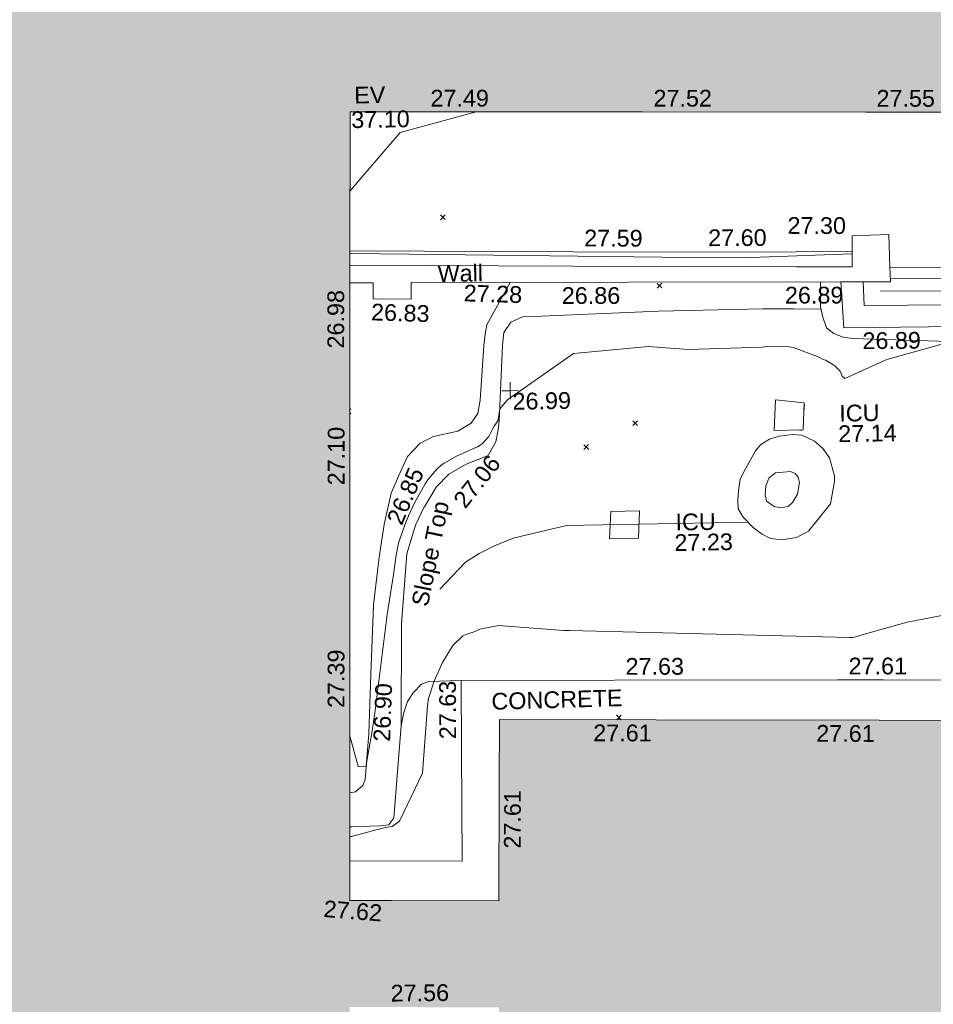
# Model space of a CAD drawing. Header units: millimetres. Extents: x -287732 to 520720, y -88450 to 287754.
# Tile 185 of 256: x -85469 to -64987, y 129546 to 151616. Entities that reach past the tile are written whole.
import ezdxf

# ---------------------------------------------------------------- set-up
doc = ezdxf.new("R2010")
doc.units = ezdxf.units.MM
doc.linetypes.add('IMPORT-UG_ELEC_STREET LIGHTING_QLB2 _2_', pattern=[2700, 1500, -300, 0, -250, 150, -300, 0, -200])
for name, color, linetype, lineweight, true_color in [('00_UAV_BUILDING_OUTLINE', 5, 'Continuous', 9, 0x0000ff), ('00_UAV_CONCRETE', 9, 'Continuous', 9, 0x808080), ('00_UAV_EAVE', 7, 'Continuous', 9, 0x666666), ('00_UAV_FORM_LINES', 7, 'Continuous', 9, 0x666666), ('00_UAV_LEVEL_SPOT', 7, 'Continuous', 9, 0x666666), ('00_UAV_SERV_IC', 5, 'Continuous', 9, 0x0000ff), ('00_UAV_SLOPE_BOTTOM', 30, 'Continuous', 9, 0xff7f00), ('00_UAV_SLOPE_TOP', 40, 'Continuous', 9, 0xffbf00), ('00_UAV_STEPS', 7, 'Continuous', 9, 0x666666), ('00_UAV_WALL', 7, 'Continuous', 9, 0x7c00a5), ('01_DTM_CONTOUR_MJR', 7, 'Continuous', 9, 0x7f3f00), ('01_DTM_CONTOUR_MNR', 7, 'Continuous', 9, 0xa5a552), ('12333-PUM-2D-U-0001-C01 - Rev2_REVIT IMPORT_dwg', 7, 'Continuous', 9, 0x767676), ('A_RHA_Line', 7, 'Continuous', 9, 0x00a600), ('PUM-UNIDENTIFIED UTILITIES-MH', 7, 'Continuous', 9, 0x52a500)]:
    doc.layers.add(name, color=color, linetype=linetype, lineweight=lineweight, true_color=true_color)
for name, color, linetype, lineweight in [('00_UAV_SURVEY_TEXT', 7, 'Continuous', 9), ('A_RHA_Detail', 7, 'Continuous', 9), ('GEN-TEXT', 7, 'Continuous', 9)]:
    doc.layers.add(name, color=color, linetype=linetype, lineweight=lineweight)
doc.styles.add('Swis721 Lt BT_2', font='swissl.ttf', dxfattribs={"height": 375})

# ---------------------------------------------------------------- blocks, each defined once
blk = doc.blocks.new('12333-PUM-2D-U-0001-C01 - Rev2_REVIT IMPORT_dwg_UAV-2077255-Site Location Plan Proposed')
at = {"layer": '00_UAV_LEVEL_SPOT', "color": 254, "true_color": 0xcccccc, "flags": 128}
for points in [[(0, -500), (0, 0), (-500, 0)], [(500, 0), (0, 0), (0, 500)]]:
    blk.add_lwpolyline(points, dxfattribs=at)
blk = doc.blocks.new('12333-PUM-2D-U-0001-C01 - Rev2_REVIT IMPORT_dwg_MGS62954_T2_Galway_ITM_3d_Rev1-2077680-Site Location Plan Proposed')
at = {"layer": '00_UAV_CONCRETE', "color": 254, "true_color": 0xcccccc, "flags": 128}
for points in [[(533826463, 725703199), (533831462, 725703090), (533834195, 725703031), (533836461, 725703003), (533837722, 725702987)], [(533843431, 725702183), (533843422, 725701201), (533840476, 725701256), (533839411, 725701265), (533837504, 725701281), (533837454, 725702310)], [(533826219, 725689526), (533828737, 725689478), (533828769, 725691959), (533828790, 725693526), (533832222, 725693472), (533837222, 725693392), (533838247, 725693376), (533842220, 725693282)]]:
    blk.add_lwpolyline(points, dxfattribs=at)
at = {"layer": '00_UAV_FORM_LINES', "color": 254, "true_color": 0xcccccc, "flags": 128}
for points in [[(533844411, 725701186), (533843880, 725700942), (533843553, 725700878), (533843260, 725700849), (533840346, 725700907), (533837690, 725701039), (533837485, 725701068), (533837279, 725701156), (533837118, 725701288), (533837026, 725701549), (533836986, 725701763), (533836994, 725702317)], [(533829882, 725701304), (533830042, 725701538), (533830303, 725701651), (533830731, 725701655), (533833354, 725701727), (533835691, 725701732), (533836383, 725701721), (533836997, 725701702)], [(533835280, 725696957), (533831211, 725696956), (533830006, 725696690), (533829590, 725696530), (533829241, 725696362), (533828930, 725696175), (533828344, 725695577)], [(533827424, 725692532), (533827492, 725692832), (533827579, 725693077), (533827703, 725693263), (533827898, 725693457), (533828056, 725693515), (533828790, 725693526)]]:
    blk.add_lwpolyline(points, dxfattribs=at)
for points in [[(533837138, 725697338), (533836633, 725696736), (533836362, 725696596), (533836038, 725696552), (533835775, 725696582), (533835576, 725696691), (533835397, 725696834), (533835171, 725697073), (533835065, 725697265), (533835056, 725697466), (533835076, 725697663), (533835120, 725697930), (533835241, 725698157), (533835474, 725698554), (533835597, 725698699), (533835791, 725698813), (533836014, 725698878), (533836307, 725698911), (533836519, 725698889), (533836802, 725698746), (533836986, 725698580), (533837134, 725698367), (533837233, 725697968), (533837230, 725697836)], [(533836401, 725697567), (533836287, 725697383), (533836185, 725697294), (533836019, 725697265), (533835868, 725697301), (533835700, 725697420), (533835677, 725697572), (533835689, 725697762), (533835765, 725697936), (533835914, 725698056), (533836250, 725698076), (533836355, 725698032), (533836417, 725697949), (533836445, 725697827)]]:
    blk.add_lwpolyline(points, close=True, dxfattribs=at)
at = {"layer": '00_UAV_SERV_IC', "color": 254, "true_color": 0xcccccc}
for p, q in [((533835902, 725699006), (533835940, 725699692)), ((533835940, 725699692), (533836588, 725699615)), ((533836550, 725699006), (533836588, 725699615)), ((533836550, 725699006), (533835902, 725699006)), ((533832168, 725696644), (533832206, 725697253)), ((533832206, 725697253), (533832854, 725697253)), ((533832816, 725696644), (533832854, 725697253)), ((533832816, 725696644), (533832168, 725696644))]:
    blk.add_line(p, q, dxfattribs=at)
at = {"layer": '00_UAV_SLOPE_BOTTOM', "color": 254, "true_color": 0xcccccc, "flags": 128}
blk.add_lwpolyline([(533830044, 725702426), (533829502, 725701485), (533829462, 725701277), (533829427, 725701026), (533829320, 725699803), (533829268, 725699501), (533829110, 725699289), (533828809, 725699117), (533828259, 725699002), (533827962, 725698862), (533827676, 725698571), (533827674, 725698567), (533827466, 725698131), (533827295, 725697749), (533827123, 725697048), (533827000, 725696318), (533826851, 725695251), (533826767, 725693696), (533826695, 725692371), (533826594, 725691340), (533826543, 725691208), (533826375, 725691071), (533826246, 725691052)], dxfattribs=at)
at = {"layer": '00_UAV_SLOPE_TOP', "color": 254, "true_color": 0xcccccc}
blk.add_line((533826232, 725690268), (533826263, 725690274), dxfattribs=at)
at = {"layer": '00_UAV_SLOPE_TOP', "color": 254, "true_color": 0xcccccc, "flags": 128}
for points in [[(533827424, 725692532), (533827470, 725694814), (533827617, 725696382), (533827824, 725697025), (533828028, 725697431), (533828030, 725697434), (533828303, 725697865), (533828589, 725698156), (533828982, 725698368), (533829477, 725698555), (533829658, 725698860), (533829717, 725699129), (533829743, 725699318), (533829842, 725701021), (533829882, 725701304)], [(533826232, 725690286), (533826918, 725690295), (533827107, 725690321), (533827224, 725690475), (533827424, 725692532)]]:
    blk.add_lwpolyline(points, dxfattribs=at)
at = {"layer": '00_UAV_STEPS', "color": 254, "true_color": 0xcccccc}
for p, q in [((533838561, 725702616), (533842650, 725702528)), ((533838564, 725702370), (533842640, 725702272)), ((533838334, 725702094), (533842819, 725701999))]:
    blk.add_line(p, q, dxfattribs=at)
at = {"layer": '00_UAV_STEPS', "color": 254, "true_color": 0xcccccc, "flags": 128}
blk.add_lwpolyline([(533842637, 725702199), (533842825, 725702195), (533842812, 725701721), (533837964, 725701771), (533837951, 725702302), (533838565, 725702292), (533838561, 725702616)], dxfattribs=at)
at = {"layer": '00_UAV_WALL', "color": 254, "true_color": 0xcccccc, "flags": 128}
blk.add_lwpolyline([(533826457, 725702872), (533831456, 725702769), (533836455, 725702666), (533837717, 725702640), (533837727, 725703339), (533838551, 725703353), (533838561, 725702616), (533838565, 725702292), (533837951, 725702302), (533837694, 725702306), (533837454, 725702310), (533832694, 725702384), (533827825, 725702461), (533827823, 725702331), (533827818, 725702092), (533826963, 725702109), (533826970, 725702474), (533826450, 725702482)], dxfattribs=at)
at = {"layer": '01_DTM_CONTOUR_MJR', "color": 254, "true_color": 0xcccccc, "flags": 128}
for points in [[(533826228, 725690058), (533826249, 725690061), (533826848, 725690221), (533827043, 725690261), (533827185, 725690282), (533827351, 725690394), (533827883, 725691460), (533828020, 725692968), (533828049, 725693131), (533828180, 725693520), (533828374, 725693933), (533828618, 725694314), (533828843, 725694526), (533828955, 725694565), (533829076, 725694604), (533829229, 725694668), (533829648, 725694745), (533831105, 725694607), (533831236, 725694599), (533837509, 725694337), (533837582, 725694337), (533837679, 725694353), (533837767, 725694381), (533838807, 725694656), (533839784, 725694830)], [(533826487, 725704534), (533827635, 725705833), (533829346, 725706261)], [(533837721, 725702930), (533835446, 725702891), (533833452, 725702935), (533827793, 725703096), (533826462, 725703135)]]:
    blk.add_lwpolyline(points, dxfattribs=at)
at = {"layer": '01_DTM_CONTOUR_MNR', "color": 254, "true_color": 0xcccccc, "flags": 128}
blk.add_lwpolyline([(533826269, 725692325), (533826445, 725691634), (533826620, 725691630), (533826766, 725692387), (533826837, 725692829), (533827153, 725695035), (533827309, 725695923), (533827380, 725696357), (533827436, 725696626), (533827587, 725697037), (533827670, 725697234), (533827810, 725697525), (533827870, 725697630), (533828057, 725697946), (533828134, 725698058), (533828329, 725698278), (533828416, 725698353), (533828494, 725698405), (533828768, 725698555), (533828923, 725698620), (533829245, 725698757), (533829348, 725698821), (533829502, 725698984), (533829599, 725699162), (533829625, 725699208), (533829710, 725699332), (533829715, 725699349), (533829760, 725699600), (533829945, 725699804), (533831432, 725700812), (533833117, 725700935), (533834003, 725700850), (533835665, 725700880), (533835719, 725700882), (533835785, 725700886), (533836270, 725700874), (533836359, 725700859), (533836901, 725700646), (533837029, 725700578), (533837078, 725700557), (533837218, 725700474), (533837290, 725700421), (533837405, 725700306), (533837450, 725700196), (533837502, 725700143), (533838452, 725700553), (533839910, 725700930)], dxfattribs=at)
at = {"xscale": 0.375, "yscale": 0.375, "zscale": 0.375}
blk.add_blockref('12333-PUM-2D-U-0001-C01 - Rev2_REVIT IMPORT_dwg_UAV-2077255-Site Location Plan Proposed', (533830000, 725700000), dxfattribs=at)
at = {"layer": '00_UAV_BUILDING_OUTLINE', "color": 251, "true_color": 0x666666, "char_height": 375, "width": 1495.9, "attachment_point": 1, "line_spacing_factor": 1.005062, "style": 'Swis721 Lt BT_2'}
for s, insert, rotation in [('27.49', (533828330, 725706775), 358.9762), ('27.52', (533833329, 725706686), 358.9762), ('27.55', (533838328, 725706596), 358.9762), ('26.98', (533825919, 725701017), 88.9762), ('27.10', (533825874, 725697951), 88.9762), ('27.39', (533825785, 725692960), 88.9762), ('27.61', (533831731, 725692486), 358.8743), ('27.61', (533836730, 725692388), 358.8743), ('27.61', (533829681, 725689740), 88.8743), ('27.62', (533825635, 725688653), 354.5274), ('27.56', (533827085, 725686731), 359.6444)]:
    blk.add_mtext(s, dxfattribs=dict(at, insert=insert, rotation=rotation))
at = {"layer": '00_UAV_CONCRETE', "color": 251, "true_color": 0x666666, "char_height": 375, "width": 1495.9, "attachment_point": 1, "line_spacing_factor": 1.005062, "style": 'Swis721 Lt BT_2'}
for s, insert, rotation in [('27.59', (533831722, 725703580), 358.7549), ('27.60', (533834499, 725703536), 359.2846), ('26.89', (533837916, 725701168), 359.518), ('27.63', (533832480, 725693963), 359.0913), ('27.61', (533837479, 725693884), 359.0913), ('27.63', (533828277, 725692216), 89.2499)]:
    blk.add_mtext(s, dxfattribs=dict(at, insert=insert, rotation=rotation))
at = {"layer": '00_UAV_EAVE', "char_height": 375, "attachment_point": 1, "line_spacing_factor": 1.005062, "style": 'Swis721 Lt BT_2'}
for s, insert, width in [('EV', (533826618, 725706871), 736.08), ('37.10', (533826543, 725706321), 1495.9)]:
    blk.add_mtext(s, dxfattribs=dict(at, insert=insert, width=width))
at = {"layer": '00_UAV_LEVEL_SPOT', "insert": (533830048, 725699947), "char_height": 375, "width": 1495.9, "attachment_point": 1, "line_spacing_factor": 1.005062, "style": 'Swis721 Lt BT_2'}
blk.add_mtext('26.99', dxfattribs=at)
at = {"layer": '00_UAV_SERV_IC', "color": 251, "true_color": 0x666666, "char_height": 375, "attachment_point": 1, "line_spacing_factor": 1.005062, "style": 'Swis721 Lt BT_2'}
for s, insert, width in [('ICU', (533837367, 725699552), 1021.01), ('27.14', (533837335, 725699093), 1495.9), ('ICU', (533833653, 725697176), 1021.01), ('27.23', (533833621, 725696717), 1495.9)]:
    blk.add_mtext(s, dxfattribs=dict(at, insert=insert, width=width))
at = {"layer": '00_UAV_SLOPE_BOTTOM', "color": 251, "true_color": 0x666666, "char_height": 375, "width": 1495.9, "attachment_point": 1, "line_spacing_factor": 1.005062, "style": 'Swis721 Lt BT_2'}
for s, insert, rotation in [('26.85', (533827172, 725697157), 66.2188), ('26.90', (533826795, 725692195), 86.8995)]:
    blk.add_mtext(s, dxfattribs=dict(at, insert=insert, rotation=rotation))
at = {"layer": '00_UAV_SLOPE_TOP', "color": 251, "true_color": 0x666666, "char_height": 375, "attachment_point": 1, "line_spacing_factor": 1.005062, "style": 'Swis721 Lt BT_2'}
for s, insert, width, rotation in [('27.06', (533828656, 725697591), 1495.9, 50.447), ('Slope Top', (533827700, 725695256), 2763.86, 77.3561)]:
    blk.add_mtext(s, dxfattribs=dict(at, insert=insert, width=width, rotation=rotation))
at = {"layer": '00_UAV_SURVEY_TEXT', "color": 251, "true_color": 0x666666, "insert": (533829455, 725693230), "char_height": 375, "width": 3286.24, "attachment_point": 1, "rotation": 0.6233, "line_spacing_factor": 1.005062, "style": 'Swis721 Lt BT_2'}
blk.add_mtext('CONCRETE', dxfattribs=at)
at = {"layer": '00_UAV_WALL', "color": 251, "true_color": 0x666666, "char_height": 375, "attachment_point": 1, "line_spacing_factor": 1.005062, "style": 'Swis721 Lt BT_2'}
for s, insert, width, rotation in [('27.30', (533836284, 725703782), 1495.9, 358.8192), ('Wall', (533828418, 725702839), 1130.24, 359.9331), ('27.28', (533829005, 725702396), 1495.9, 357.2795), ('26.86', (533831196, 725702299), 1495.9, 359.0988), ('26.89', (533836198, 725702220), 1495.9, 359.0988), ('26.83', (533826922, 725702006), 1495.9, 357.2795)]:
    blk.add_mtext(s, dxfattribs=dict(at, insert=insert, width=width, rotation=rotation))
blk = doc.blocks.new('12333-PUM-2D-U-0001-C01 - Rev2_REVIT IMPORT_dwg-1620468-Site Location Plan Proposed')
at = {"layer": 'GEN-TEXT', "color": 253, "true_color": 0xaaaaaa}
for p, q in [((187424, 88006), (187530, 88112)), ((187530, 88006), (187424, 88112)), ((192254, 86388), (192360, 86494)), ((192360, 86388), (192254, 86494)), ((185338, 83693), (185319, 83712)), ((185320, 83780), (185338, 83799)), ((191654, 83318), (191760, 83424)), ((191760, 83318), (191654, 83424)), ((190550, 82800), (190656, 82906)), ((190656, 82800), (190550, 82906)), ((191276, 76729), (191176, 76829)), ((191185, 76731), (191282, 76829))]:
    blk.add_line(p, q, dxfattribs=at)
at = {"layer": 'PUM-UNIDENTIFIED UTILITIES-MH', "color": 9, "true_color": 0xc5e1aa}
for p, q in [((195496, 83565), (195514, 83712)), ((195390, 83151), (195443, 83144))]:
    blk.add_line(p, q, dxfattribs=at)
blk.add_blockref('12333-PUM-2D-U-0001-C01 - Rev2_REVIT IMPORT_dwg_MGS62954_T2_Galway_ITM_3d_Rev1-2077680-Site Location Plan Proposed', (-533641080, -725615854))

msp = doc.modelspace()

# ---------------------------------------------------------------- hatches: boundary and pattern name
at = {"layer": 'A_RHA_Detail', "true_color": 0xc0c0c0}
h = msp.add_hatch(color=9, dxfattribs=at)
h.paths.add_polyline_path([(-80881, -68503), (-80401, -68483), (-80401, -62985), (-24475, -63009), (-24456, -50840), (-36623, -50832), (-36623, -44229), (-50959, -44218), (-50959, -42574), (-54564, -42571), (-54566, -45054), (-92409, -45027), (-92412, -49202), (-100062, -49202), (-100052, -64853), (-86121, -64853), (-86092, -62958), (-84861, -62958), (-84855, -68240), (-80871, -68240)])
h.paths.add_polyline_path([(-137239, -68462), (-132720, -68433), (-132847, -62850), (-130455, -62917), (-130498, -61356), (-117581, -61423), (-117492, -49184), (-125137, -49178), (-125134, -45033), (-163007, -45006), (-163007, -44090), (-163124, -44090), (-163123, -42384), (-166564, -42384), (-166565, -44044), (-193158, -44025), (-193195, -62864), (-137270, -62917), (-137254, -65680)])
h.paths.add_polyline_path([(120311, -32334), (120312, -31611), (133451, -31638), (133469, -19718), (121296, -19692), (121320, -8191), (112277, -8172), (112263, -14811), (78286, -14740), (78293, -8167), (75242, -8161), (69356, -8153), (69354, -9157), (68373, -9155), (68373, -13706), (69334, -13708), (69325, -16250), (66623, -16250), (66620, -17995), (65989, -17995), (65985, -19731), (57152, -19712), (57127, -31560), (70278, -31587), (70278, -32272), (78264, -32285), (78267, -31020), (112336, -31091), (112336, -32318), (119781, -32333)])
h.paths.add_polyline_path([(7504, -1791), (15482, -674), (15484, 148), (56188, 206), (56156, 14338), (18017, 14236), (17968, 34313), (21727, 34324), (21709, 40608), (18010, 40608), (17996, 45484), (9770, 45421), (3966, 45447), (3985, 14177), (1023, 14177), (-277, 14191), (-232, 5968), (-226, 194), (553, 183), (7478, 143), (7489, -674)])
h.paths.add_polyline_path([(77756, 53), (77730, 1700), (94464, 1660), (94606, 17991), (88810, 18015), (88800, 14437), (69414, 14458), (69377, 100), (75242, 67)])
h.paths.add_polyline_path([(61252, 46454), (105775, 46473), (105768, 61853), (92285, 61853), (92309, 65784), (96107, 65768), (96060, 75209), (101085, 75072), (104988, 74765), (108404, 74364), (112009, 73787), (115645, 73050), (116891, 72762), (120209, 71893), (120865, 71704), (124136, 70670), (127436, 69481), (127820, 69395), (128274, 69332), (128732, 69307), (129190, 69320), (129645, 69372), (130095, 69461), (130535, 69588), (130963, 69751), (131376, 69950), (131771, 70182), (132163, 70461), (132496, 70742), (132821, 71065), (133117, 71414), (133384, 71787), (133617, 72179), (133817, 72591), (133983, 73018), (134112, 73458), (134204, 73907), (134258, 74362), (134273, 74820), (134251, 75277), (134190, 75731), (134091, 76179), (133955, 76617), (133783, 77041), (133576, 77450), (133336, 77840), (133064, 78209), (132762, 78554), (132432, 78872), (132077, 79161), (131698, 79420), (131300, 79646), (131094, 79746), (132146, 83110), (122788, 86283), (121604, 82800), (117096, 83871), (116842, 83526), (116121, 91222), (110238, 91274), (110194, 90435), (104988, 90486), (104973, 94310), (103746, 94310), (103840, 122852), (96365, 122932), (96350, 123952), (104556, 123902), (104607, 120249), (125503, 120134), (125662, 137657), (114480, 137699), (114382, 129150), (104644, 129188), (104578, 126217), (101184, 126159), (101265, 135959), (89967, 135989), (89928, 125824), (93631, 125841), (93581, 122932), (88697, 122905), (88679, 95739), (86378, 95739), (86378, 96178), (83280, 96201), (83274, 95736), (70170, 95733), (70166, 96272), (66675, 96257), (66655, 95756), (65785, 95756), (65888, 117471), (53473, 117488), (53434, 98570), (40649, 98570), (40610, 94406), (38854, 94410), (38849, 89464), (40612, 89518), (40665, 86258), (38372, 86306), (38370, 76901), (50938, 76944), (50923, 74599), (56485, 74589), (56485, 75195), (92465, 75233), (92646, 71767), (89811, 69363), (85313, 69361), (85313, 66907), (75210, 66903), (75210, 63816), (70819, 63816), (70819, 64253), (69457, 64253), (69456, 66902), (61303, 66899), (61305, 63970), (70500, 63970), (70500, 61853), (61246, 61849), (61252, 46656)])
h.paths.add_polyline_path([(-17153, 48569), (-17153, 60770), (-29363, 60775), (-29363, 67399), (-43507, 67405), (-43489, 69093), (-45766, 69109), (-45794, 67405), (-47272, 67404), (-47272, 66455), (-86005, 66469), (-86007, 60522), (-92663, 60522), (-92665, 50184), (-79752, 50180), (-79752, 48591), (-17158, 48569)])
h.paths.add_polyline_path([(-201056, 48629), (-138378, 48635), (-138378, 50133), (-125468, 50134), (-125469, 60566), (-132187, 60566), (-132187, 66533), (-170643, 66806), (-170643, 67739), (-200340, 67489), (-200349, 60828), (-201058, 60828), (-201057, 51102)])
h.paths.add_polyline_path([(-240052, 54769), (-239444, 54811), (-239187, 54842), (-238765, 54941), (-238382, 55122), (-237990, 55355), (-237269, 55936), (-237032, 56226), (-236793, 56569), (-236555, 57004), (-236433, 57267), (-236300, 57753), (-236251, 58017), (-236236, 58516), (-236233, 58988), (-236214, 59823), (-236364, 59821), (-236634, 60698), (-236392, 61432), (-236225, 61435), (-236202, 62638), (-232564, 62639), (-232564, 63049), (-232732, 63049), (-232860, 63458), (-232732, 63914), (-232561, 63914), (-232515, 70598), (-240629, 70599), (-240630, 72351), (-246413, 72347), (-246413, 70616), (-254450, 70619), (-254455, 70754), (-254470, 73192), (-263883, 73268), (-263902, 68261), (-263715, 68260), (-263553, 67820), (-263719, 67392), (-263914, 67392), (-263957, 58634), (-260181, 58611), (-260192, 56354), (-257185, 56339), (-257213, 57093), (-257339, 57093), (-257471, 57532), (-257339, 58062), (-257203, 58064), (-257174, 58599), (-256478, 58575), (-256478, 58789), (-256013, 58912), (-255397, 58781), (-255397, 58596), (-243810, 58586), (-243805, 58352), (-243741, 57885), (-243619, 57422), (-243424, 56944), (-243247, 56608), (-243003, 56250), (-242732, 55933), (-242372, 55603), (-242141, 55425), (-241805, 55217), (-241529, 55077), (-241101, 54917), (-240836, 54841), (-240453, 54789), (-240219, 54777)])
h.paths.add_polyline_path([(40277, 59895), (40329, 69197), (36589, 69218), (36619, 74674), (32264, 74687), (32233, 69156), (11917, 69270), (11967, 78219), (29088, 78123), (29143, 88141), (15719, 88216), (15733, 90590), (4594, 90652), (4525, 78265), (10097, 78234), (10077, 74773), (4548, 74804), (4466, 60107), (19126, 60025), (19140, 62528), (31739, 62457), (31725, 59943), (38370, 59906)])
h.paths.add_polyline_path([(-246083, 72334), (-246083, 72334), (-246208, 72334)])
h.paths.add_polyline_path([(-114575, 112178), (-114575, 112178), (-114707, 115802)])
h.paths.add_polyline_path([(-154700, 101760), (-114382, 101776), (-114382, 106927), (-113756, 106927), (-113758, 111847), (-114432, 111847), (-114432, 112178), (-114575, 112178), (-114579, 121707), (-123057, 121707), (-123069, 156453), (-119381, 156454), (-119381, 160166), (-115501, 160167), (-115503, 166207), (-132412, 166600), (-132412, 166666), (-135275, 166665), (-135275, 166628), (-135911, 166628), (-135911, 166352), (-152521, 166346), (-152518, 159143), (-150699, 159118), (-150759, 122561), (-151059, 122561), (-151061, 121302), (-154138, 121373), (-154138, 121865), (-154704, 121867), (-154689, 119352), (-154746, 119352), (-154746, 118722), (-160794, 118749), (-160794, 119411), (-163852, 119422), (-163855, 118762), (-167569, 118779), (-166635, 124395), (-166930, 124500), (-167569, 124708), (-168028, 124841), (-168631, 124991), (-169238, 125117), (-169850, 125220), (-170466, 125298), (-171089, 125352), (-171704, 125381), (-172325, 125386), (-172782, 125375), (-173402, 125337), (-174110, 125263), (-174634, 125190), (-175245, 125081), (-176047, 124896), (-176665, 124725), (-177045, 124609), (-177632, 124405), (-176665, 118819), (-177559, 118822), (-177662, 125263), (-176365, 126543), (-159462, 126320), (-157058, 128609), (-157061, 136153), (-158639, 137740), (-159352, 137740), (-161634, 140201), (-168728, 140257), (-171035, 137943), (-174184, 137943), (-176460, 140292), (-177342, 140292), (-177342, 140358), (-183429, 140356), (-185922, 137917), (-185922, 131757), (-186907, 131757), (-187725, 130810), (-187724, 127376), (-186481, 126305), (-186479, 122327), (-185176, 121059), (-180304, 121059), (-180304, 118802), (-193555, 118802), (-193555, 133118), (-192594, 133118), (-192594, 134201), (-192225, 134201), (-192226, 136615), (-192595, 136615), (-192595, 137734), (-193589, 137734), (-193589, 147475), (-193163, 147493), (-192766, 147531), (-192360, 147590), (-192200, 147617), (-191883, 147683), (-191569, 147762), (-191258, 147853), (-190829, 148002), (-190648, 148071), (-190350, 148198), (-190057, 148336), (-189770, 148486), (-189405, 148698), (-189133, 148873), (-188868, 149059), (-188610, 149255), (-188355, 149465), (-188080, 149714), (-187885, 149902), (-187546, 150266), (-187446, 150378), (-187241, 150629), (-187046, 150888), (-186862, 151154), (-186546, 151670), (-186524, 151707), (-163675, 151670), (-163688, 148134), (-157304, 148136), (-157304, 155760), (-157557, 155765), (-157556, 166678), (-187009, 166700), (-187013, 162054), (-188707, 162045), (-188706, 155022), (-188738, 154651), (-188799, 154283), (-188857, 154035), (-188966, 153679), (-189103, 153333), (-189266, 152998), (-189455, 152677), (-189645, 152421), (-189917, 152104), (-190213, 151809), (-190531, 151539), (-190869, 151294), (-191225, 151076), (-191598, 150887), (-192093, 150683), (-192519, 150562), (-192904, 150482), (-193187, 150441), (-193594, 150407), (-193595, 151460), (-205369, 151455), (-205354, 113350), (-207187, 113349), (-207184, 105991), (-205313, 105991), (-205311, 101770), (-175489, 101781), (-175489, 110890), (-154703, 110898), (-154700, 102692)])
h.paths.add_polyline_path([(193736, 113048), (208865, 114991), (208976, 114127), (216448, 115086), (216039, 118272), (232649, 120405), (233426, 114352), (240632, 115278), (239855, 121330), (256407, 123456), (257092, 118089), (264572, 119041), (261878, 138525), (259179, 138222), (259197, 137439), (254686, 136897), (255413, 131315), (240853, 129522), (239771, 137919), (240650, 138010), (240062, 142777), (239166, 142685), (237631, 151018), (266173, 154561), (271297, 142612), (276532, 144861), (274942, 148528), (302075, 160135), (300216, 164320), (301528, 164907), (300405, 167478), (299017, 166946), (295627, 174519), (294333, 177537), (287289, 174519), (289428, 169661), (272957, 162557), (271943, 164897), (267016, 162764), (268502, 159357), (265200, 157946), (226856, 153147), (227510, 148852), (228281, 141179), (227302, 141050), (227895, 136433), (228749, 136524), (229602, 128024), (217691, 126494), (217642, 126874), (215139, 126553), (215195, 126113), (215016, 126090), (214841, 127450), (192259, 124549), (193486, 114991)])
h.paths.add_polyline_path([(-78076, 117606), (-78076, 117610), (-78070, 129486), (-74723, 129478), (-74723, 125436), (-48016, 125380), (-47997, 135873), (-61198, 135902), (-74715, 135924), (-74724, 131865), (-78070, 131873), (-78063, 149550), (-58292, 149542), (-58292, 148946), (-37708, 148938), (-37703, 159740), (-44148, 159743), (-44148, 162961), (-49830, 162961), (-49831, 160632), (-78494, 160644), (-78494, 161615), (-78739, 161615), (-78692, 168188), (-90845, 168127), (-90963, 152687), (-89065, 152686), (-89080, 117610), (-78375, 117606)])
h.paths.add_polyline_path([(69255, 129236), (69260, 136168), (86068, 136131), (86009, 164703), (58790, 164724), (58790, 170119), (54460, 170122), (54457, 166153), (47042, 166159), (47041, 164669), (39173, 164675), (39173, 164079), (17015, 164095), (17002, 147267), (12660, 147267), (12654, 139138), (17031, 139135), (17025, 129935), (39191, 129919), (39191, 129258), (69014, 129236)])
h.paths.add_polyline_path([(39266, 139468), (33051, 139484), (33088, 153428), (39278, 153412), (39278, 152830), (43058, 152820), (43025, 140093), (39267, 140093)])
h.paths.add_polyline_path([(1980, 189123), (18699, 189180), (18678, 195254), (24349, 195273), (24335, 199551), (28830, 199566), (28798, 208816), (24335, 208806), (24334, 209113), (16812, 209088), (16807, 208844), (6772, 208809), (6797, 201489), (-8471, 201437), (-8471, 200429), (-11856, 200418), (-11824, 190892), (-7615, 190907), (-7615, 190171), (-4609, 190169), (-4608, 190917), (1973, 190939), (1977, 189837)])
h.paths.add_polyline_path([(-20506, 190640), (-20122, 206347), (-41550, 207015), (-41462, 210450), (-31391, 210152), (-31079, 223863), (-44305, 224231), (-44491, 211866), (-47510, 211943), (-47723, 203659), (-47076, 203635), (-47175, 199532), (-46801, 199520), (-46874, 195479), (-44600, 195425), (-44686, 192243), (-38074, 192136), (-38104, 191127), (-21538, 190669)])
h.paths.add_polyline_path([(16801, 195962), (9657, 196015), (9644, 199514), (11632, 199486), (11632, 203322), (16807, 203391), (16801, 195984)])
h.paths.add_polyline_path([(122085, 200536), (122088, 206386), (125211, 206386), (125211, 206646), (126203, 206646), (126203, 207041), (130401, 206979), (130444, 209883), (126203, 209946), (126203, 214624), (127365, 214624), (127365, 225380), (126160, 225380), (126207, 241475), (119483, 241496), (119479, 246182), (109944, 246175), (109953, 233033), (115001, 233033), (115000, 208653), (112026, 208653), (112024, 200539), (122025, 200536)])
h.paths.add_polyline_path([(30087, 200987), (38031, 201029), (38031, 202923), (38110, 202923), (38067, 208828), (38013, 208828), (38012, 209013), (30045, 208970), (30077, 202923)])
h.paths.add_polyline_path([(195986, 205662), (202897, 206052), (202677, 209946), (195766, 209555)])
h.paths.add_polyline_path([(-91652, 206393), (-79454, 206433), (-79629, 238246), (-68904, 238215), (-68919, 246313), (-68919, 246314), (-68757, 246313), (-68755, 246639), (-79620, 246651), (-79607, 247344), (-82155, 247318), (-82155, 247488), (-91641, 247473), (-91639, 246846), (-131470, 246641), (-131470, 250160), (-142857, 250177), (-142864, 246220), (-165119, 246272), (-165040, 253908), (-178677, 253930), (-178700, 238177), (-138599, 238209), (-138548, 206628), (-126647, 206572), (-126667, 234826), (-124963, 234826), (-124969, 234688), (-91596, 234664), (-91651, 207156)])
h.paths.add_polyline_path([(142124, 209114), (152768, 209127), (152745, 227013), (142101, 226999), (142122, 210583)])
h.paths.add_polyline_path([(168999, 209275), (169027, 226860), (161687, 226877), (161648, 209291), (168847, 209275)])
h.paths.add_polyline_path([(49761, 218477), (49794, 223316), (41274, 223363), (41274, 223291), (32187, 223352), (32202, 225553), (20082, 225635), (20035, 218708), (31566, 218630), (31566, 218599), (49750, 218477)])
h.paths.add_polyline_path([(162362, 234154), (162367, 241590), (135261, 241631), (135249, 234198), (160249, 234157)])
h.paths.add_polyline_path([(176459, 246710), (176516, 252173), (168884, 252253), (168935, 257069), (164355, 257117), (164296, 251512), (164417, 251511), (164368, 246837), (171460, 246762)])

# ---------------------------------------------------------------- linework, layer by layer
at = {"layer": 'A_RHA_Line', "color": 7}
for p, q in [((-78064, 146109), (-78063, 149550)), ((-78063, 149550), (-76510, 149549)), ((-76510, 149549), (-71510, 149547)), ((-71510, 149547), (-66510, 149545)), ((-66510, 149545), (-61510, 149543)), ((-78065, 145854), (-78064, 146109)), ((-78067, 140929), (-78065, 145719)), ((-78065, 145719), (-78065, 145854)), ((-78069, 135937), (-78067, 140929)), ((-78070, 131873), (-78069, 135937)), ((-74715, 135931), (-74718, 134448)), ((-71198, 135924), (-74715, 135931)), ((-66198, 135913), (-71198, 135924)), ((-61198, 135902), (-66198, 135913)), ((-74718, 134448), (-74724, 131865)), ((-77141, 131871), (-78070, 131873)), ((-74724, 131865), (-77141, 131871))]:
    msp.add_line(p, q, dxfattribs=at)

# ---------------------------------------------------------------- block references
at = {"layer": '12333-PUM-2D-U-0001-C01 - Rev2_REVIT IMPORT_dwg', "color": 254, "linetype": 'IMPORT-UG_ELEC_STREET LIGHTING_QLB2 _2_', "true_color": 0xffd4d4, "rotation": 0.9999999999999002}
msp.add_blockref('12333-PUM-2D-U-0001-C01 - Rev2_REVIT IMPORT_dwg-1620468-Site Location Plan Proposed', (-261895, 55870), dxfattribs=at)

doc.saveas('drawing.dxf')
